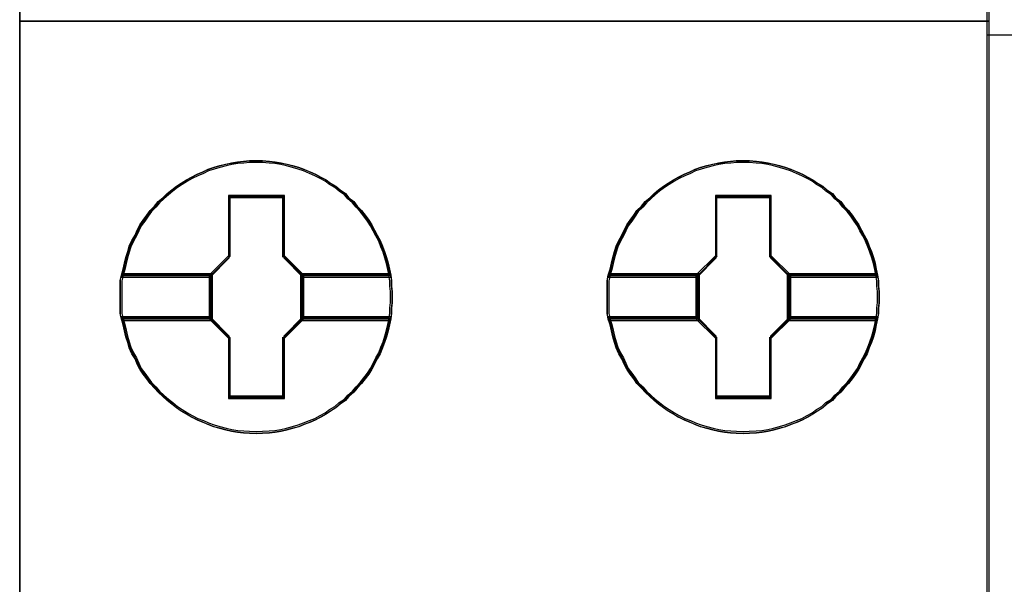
# Model space of a CAD drawing. Header units: millimetres. Extents: x 18084 to 47233, y 38174 to 56392.
# Tile 18 of 251: x 22812 to 22830, y 43741 to 43751. Entities that reach past the tile are written whole.
import ezdxf

# ---------------------------------------------------------------- set-up
doc = ezdxf.new("R2010")
doc.units = ezdxf.units.MM
doc.header["$LTSCALE"] = 100
doc.layers.add('45', color=7, linetype='Continuous')
doc.styles.get("Standard").update_dxf_attribs({"font": 'arial.ttf'})

# ---------------------------------------------------------------- blocks, each defined once
blk = doc.blocks.new('zw$B6D6')
at = {"layer": '45', "color": 7}
for points in [[(0, 8.8013), (1.8014, 8.8013), (1.8014, 8.8013), (1.8014, 0.5007), (1.8014, 0.5007), (0, 0.5007), (0, 0.5007), (0, 8.8013), (0, 8.8013)], [(0.0008, 8.8008), (1.8009, 8.8008), (1.8009, 0.5013), (0.0008, 0.5013), (0.0008, 8.8008)], [(0, 2.402), (1.8014, 2.402), (0, 2.402)], [(0.6925, 1.8899), (0.6925, 1.8792), (0.6913, 1.8692), (0.6913, 1.8591), (0.6896, 1.849), (0.6872, 1.8378), (0.6848, 1.8271), (0.6819, 1.8159), (0.6783, 1.8052), (0.6742, 1.7952), (0.67, 1.7845), (0.6647, 1.775), (0.6594, 1.765), (0.6546, 1.7555), (0.6487, 1.7466), (0.6422, 1.7377), (0.6351, 1.7289), (0.6274, 1.7206), (0.6209, 1.7129), (0.612, 1.7052), (0.6055, 1.6975), (0.5955, 1.691), (0.5878, 1.6839), (0.5777, 1.6779), (0.5694, 1.672), (0.56, 1.6667), (0.5499, 1.6614), (0.5399, 1.6572), (0.5286, 1.6531), (0.5186, 1.6489), (0.5079, 1.646), (0.4967, 1.643), (0.486, 1.6406), (0.4748, 1.6389), (0.4641, 1.6377), (0.4511, 1.6371), (0.4405, 1.6365), (0.4269, 1.6371), (0.4162, 1.6377), (0.405, 1.6389), (0.3937, 1.6406), (0.3831, 1.643), (0.3712, 1.646), (0.3606, 1.6489), (0.3499, 1.6531), (0.3405, 1.6572), (0.3298, 1.6614), (0.3192, 1.6667), (0.3103, 1.672), (0.3002, 1.6779), (0.2914, 1.6839), (0.2825, 1.691), (0.2742, 1.6975), (0.2659, 1.7052), (0.2576, 1.7129), (0.2505, 1.7206), (0.2423, 1.7289), (0.2363, 1.7377), (0.2298, 1.7466), (0.2233, 1.7555), (0.2186, 1.765), (0.2145, 1.775), (0.2085, 1.7845), (0.2038, 1.7952), (0.2008, 1.8052), (0.1973, 1.8159), (0.1949, 1.8271), (0.1926, 1.8378), (0.189, 1.849), (0.1866, 1.8591), (0.1866, 1.8692), (0.1866, 1.8792), (0.1866, 1.8899), (0.1866, 1.9), (0.1866, 1.91), (0.1866, 1.9201), (0.189, 1.9302), (0.1926, 1.9414), (0.1949, 1.9527), (0.1973, 1.9633), (0.2008, 1.974), (0.2038, 1.984), (0.2085, 1.9947), (0.2145, 2.0048), (0.2186, 2.0142), (0.2233, 2.0237), (0.2298, 2.0326), (0.2363, 2.0415), (0.2423, 2.0503), (0.2505, 2.0586), (0.2576, 2.0669), (0.2659, 2.074), (0.2742, 2.0817), (0.2825, 2.0888), (0.2914, 2.0953), (0.3002, 2.1013), (0.3103, 2.1072), (0.3192, 2.1125), (0.3298, 2.1178), (0.3405, 2.122), (0.3499, 2.1267), (0.3606, 2.1303), (0.3712, 2.1332), (0.3831, 2.1362), (0.3937, 2.1386), (0.405, 2.1403), (0.4162, 2.1415), (0.4269, 2.1427), (0.4405, 2.1427), (0.4511, 2.1427), (0.4641, 2.1415), (0.4748, 2.1403), (0.486, 2.1386), (0.4967, 2.1362), (0.5079, 2.1332), (0.5186, 2.1303), (0.5286, 2.1267), (0.5399, 2.122), (0.5499, 2.1178), (0.56, 2.1125), (0.5694, 2.1072), (0.5777, 2.1013), (0.5878, 2.0953), (0.5955, 2.0888), (0.6055, 2.0817), (0.612, 2.074), (0.6209, 2.0669), (0.6274, 2.0586), (0.6351, 2.0503), (0.6422, 2.0415), (0.6487, 2.0326), (0.6546, 2.0237), (0.6594, 2.0142), (0.6647, 2.0048), (0.67, 1.9947), (0.6742, 1.984), (0.6783, 1.974), (0.6819, 1.9633), (0.6848, 1.9527), (0.6872, 1.9414), (0.6896, 1.9302), (0.6913, 1.9201), (0.6913, 1.91), (0.6925, 1.9), (0.6925, 1.8899)], [(0.4405, 2.1427), (0.4269, 2.1427), (0.4162, 2.1415), (0.405, 2.1403), (0.3938, 2.1385), (0.3831, 2.1361), (0.3713, 2.1331), (0.3606, 2.1301), (0.35, 2.1264), (0.3405, 2.1216), (0.3299, 2.1174), (0.3192, 2.112), (0.3104, 2.1066), (0.3003, 2.1005), (0.2914, 2.0945), (0.2826, 2.0879), (0.2743, 2.0807), (0.266, 2.0728), (0.2577, 2.0656), (0.2506, 2.0572), (0.2423, 2.0487), (0.2364, 2.0397), (0.2299, 2.0307), (0.2234, 2.0216), (0.2187, 2.012), (0.2145, 2.0024), (0.2086, 1.9921), (0.2039, 1.9813), (0.2009, 1.971), (0.1974, 1.9602), (0.195, 1.9494), (0.1927, 1.9379), (0.1891, 1.9265), (0.3541, 1.9265), (0.3896, 1.9626), (0.3896, 2.0758), (0.4908, 2.0758), (0.4908, 1.9626), (0.5262, 1.9265), (0.6895, 1.9265), (0.6871, 1.9379), (0.6848, 1.9494), (0.6818, 1.9602), (0.6783, 1.971), (0.6741, 1.9813), (0.67, 1.9921), (0.6646, 2.0024), (0.6593, 2.012), (0.6546, 2.0216), (0.6487, 2.0307), (0.6422, 2.0397), (0.6351, 2.0487), (0.6274, 2.0572), (0.6209, 2.0656), (0.612, 2.0728), (0.6055, 2.0807), (0.5954, 2.0879), (0.5878, 2.0945), (0.5777, 2.1005), (0.5694, 2.1066), (0.56, 2.112), (0.5499, 2.1174), (0.5399, 2.1216), (0.5286, 2.1264), (0.5186, 2.1301), (0.5079, 2.1331), (0.4967, 2.1361), (0.486, 2.1385), (0.4748, 2.1403), (0.4641, 2.1415), (0.4511, 2.1427), (0.4405, 2.1427)], [(0.1891, 1.9265), (0.3541, 1.9265), (0.3896, 1.9626), (0.3896, 2.0758), (0.4908, 2.0758), (0.4908, 1.9626), (0.5262, 1.9265), (0.6895, 1.9265), (0.6871, 1.9379), (0.6848, 1.9494), (0.6818, 1.9602), (0.6783, 1.971), (0.6741, 1.9813), (0.67, 1.9921), (0.6646, 2.0024), (0.6593, 2.012), (0.6546, 2.0216), (0.6487, 2.0307), (0.6422, 2.0397), (0.6351, 2.0487), (0.6274, 2.0572), (0.6209, 2.0656), (0.612, 2.0728), (0.6055, 2.0807), (0.5954, 2.0879), (0.5878, 2.0945), (0.5777, 2.1005), (0.5694, 2.1066), (0.56, 2.112), (0.5499, 2.1174), (0.5399, 2.1216), (0.5286, 2.1264), (0.5186, 2.1301), (0.5079, 2.1331), (0.4967, 2.1361), (0.486, 2.1385), (0.4748, 2.1403), (0.4641, 2.1415), (0.4511, 2.1427), (0.4405, 2.1427), (0.4269, 2.1427), (0.4162, 2.1415), (0.405, 2.1403), (0.3938, 2.1385), (0.3831, 2.1361), (0.3713, 2.1331), (0.3606, 2.1301), (0.35, 2.1264), (0.3405, 2.1216), (0.3299, 2.1174), (0.3192, 2.112), (0.3104, 2.1066), (0.3003, 2.1005), (0.2914, 2.0945), (0.2826, 2.0879), (0.2743, 2.0807), (0.266, 2.0728), (0.2577, 2.0656), (0.2506, 2.0572), (0.2423, 2.0487), (0.2364, 2.0397), (0.2299, 2.0307), (0.2234, 2.0216), (0.2187, 2.012), (0.2145, 2.0024), (0.2086, 1.9921), (0.2039, 1.9813), (0.2009, 1.971), (0.1974, 1.9602), (0.195, 1.9494), (0.1927, 1.9379), (0.1891, 1.9265)], [(1.5975, 1.8899), (1.5975, 1.8792), (1.5963, 1.8692), (1.5963, 1.8591), (1.5945, 1.849), (1.5921, 1.8378), (1.5898, 1.8271), (1.5868, 1.8159), (1.5833, 1.8052), (1.5791, 1.7952), (1.575, 1.7845), (1.5697, 1.775), (1.5643, 1.765), (1.5596, 1.7555), (1.5537, 1.7466), (1.5472, 1.7377), (1.5401, 1.7289), (1.5324, 1.7206), (1.5259, 1.7129), (1.517, 1.7052), (1.5105, 1.6975), (1.5004, 1.691), (1.4927, 1.6839), (1.4827, 1.6779), (1.4744, 1.672), (1.4649, 1.6667), (1.4549, 1.6614), (1.4448, 1.6572), (1.4336, 1.6531), (1.4235, 1.6489), (1.4129, 1.646), (1.4016, 1.643), (1.391, 1.6406), (1.3797, 1.6389), (1.3691, 1.6377), (1.3561, 1.6371), (1.3454, 1.6365), (1.3318, 1.6371), (1.3212, 1.6377), (1.3099, 1.6389), (1.2987, 1.6406), (1.288, 1.643), (1.2762, 1.646), (1.2655, 1.6489), (1.2549, 1.6531), (1.2454, 1.6572), (1.2348, 1.6614), (1.2241, 1.6667), (1.2153, 1.672), (1.2052, 1.6779), (1.1963, 1.6839), (1.1874, 1.691), (1.1792, 1.6975), (1.1709, 1.7052), (1.1626, 1.7129), (1.1555, 1.7206), (1.1472, 1.7289), (1.1413, 1.7377), (1.1348, 1.7466), (1.1283, 1.7555), (1.1235, 1.765), (1.1194, 1.775), (1.1135, 1.7845), (1.1088, 1.7952), (1.1058, 1.8052), (1.1023, 1.8159), (1.0999, 1.8271), (1.0975, 1.8378), (1.094, 1.849), (1.0916, 1.8591), (1.0916, 1.8692), (1.0916, 1.8792), (1.0916, 1.8899), (1.0916, 1.9), (1.0916, 1.91), (1.0916, 1.9201), (1.094, 1.9302), (1.0975, 1.9414), (1.0999, 1.9527), (1.1023, 1.9633), (1.1058, 1.974), (1.1088, 1.984), (1.1135, 1.9947), (1.1194, 2.0048), (1.1235, 2.0142), (1.1283, 2.0237), (1.1348, 2.0326), (1.1413, 2.0415), (1.1472, 2.0503), (1.1555, 2.0586), (1.1626, 2.0669), (1.1709, 2.074), (1.1792, 2.0817), (1.1874, 2.0888), (1.1963, 2.0953), (1.2052, 2.1013), (1.2153, 2.1072), (1.2241, 2.1125), (1.2348, 2.1178), (1.2454, 2.122), (1.2549, 2.1267), (1.2655, 2.1303), (1.2762, 2.1332), (1.288, 2.1362), (1.2987, 2.1386), (1.3099, 2.1403), (1.3212, 2.1415), (1.3318, 2.1427), (1.3454, 2.1427), (1.3561, 2.1427), (1.3691, 2.1415), (1.3797, 2.1403), (1.391, 2.1386), (1.4016, 2.1362), (1.4129, 2.1332), (1.4235, 2.1303), (1.4336, 2.1267), (1.4448, 2.122), (1.4549, 2.1178), (1.4649, 2.1125), (1.4744, 2.1072), (1.4827, 2.1013), (1.4927, 2.0953), (1.5004, 2.0888), (1.5105, 2.0817), (1.517, 2.074), (1.5259, 2.0669), (1.5324, 2.0586), (1.5401, 2.0503), (1.5472, 2.0415), (1.5537, 2.0326), (1.5596, 2.0237), (1.5643, 2.0142), (1.5697, 2.0048), (1.575, 1.9947), (1.5791, 1.984), (1.5833, 1.974), (1.5868, 1.9633), (1.5898, 1.9527), (1.5921, 1.9414), (1.5945, 1.9302), (1.5963, 1.9201), (1.5963, 1.91), (1.5975, 1.9), (1.5975, 1.8899)], [(1.3454, 2.1427), (1.3318, 2.1427), (1.3212, 2.1415), (1.31, 2.1403), (1.2987, 2.1385), (1.2881, 2.1361), (1.2762, 2.1331), (1.2656, 2.1301), (1.2549, 2.1264), (1.2455, 2.1216), (1.2348, 2.1174), (1.2242, 2.112), (1.2153, 2.1066), (1.2053, 2.1005), (1.1964, 2.0945), (1.1875, 2.0879), (1.1792, 2.0807), (1.171, 2.0728), (1.1627, 2.0656), (1.1556, 2.0572), (1.1473, 2.0487), (1.1414, 2.0397), (1.1349, 2.0307), (1.1284, 2.0216), (1.1236, 2.012), (1.1195, 2.0024), (1.1136, 1.9921), (1.1089, 1.9813), (1.1059, 1.971), (1.1024, 1.9602), (1.1, 1.9494), (1.0976, 1.9379), (1.0941, 1.9265), (1.2591, 1.9265), (1.2946, 1.9626), (1.2946, 2.0758), (1.3957, 2.0758), (1.3957, 1.9626), (1.4312, 1.9265), (1.5944, 1.9265), (1.5921, 1.9379), (1.5897, 1.9494), (1.5868, 1.9602), (1.5832, 1.971), (1.5791, 1.9813), (1.5749, 1.9921), (1.5696, 2.0024), (1.5643, 2.012), (1.5595, 2.0216), (1.5536, 2.0307), (1.5471, 2.0397), (1.54, 2.0487), (1.5323, 2.0572), (1.5258, 2.0656), (1.517, 2.0728), (1.5105, 2.0807), (1.5004, 2.0879), (1.4927, 2.0945), (1.4827, 2.1005), (1.4744, 2.1066), (1.4649, 2.112), (1.4549, 2.1174), (1.4448, 2.1216), (1.4336, 2.1264), (1.4235, 2.1301), (1.4129, 2.1331), (1.4016, 2.1361), (1.391, 2.1385), (1.3797, 2.1403), (1.3691, 2.1415), (1.3561, 2.1427), (1.3454, 2.1427)], [(1.0941, 1.9265), (1.2591, 1.9265), (1.2946, 1.9626), (1.2946, 2.0758), (1.3957, 2.0758), (1.3957, 1.9626), (1.4312, 1.9265), (1.5944, 1.9265), (1.5921, 1.9379), (1.5897, 1.9494), (1.5868, 1.9602), (1.5832, 1.971), (1.5791, 1.9813), (1.5749, 1.9921), (1.5696, 2.0024), (1.5643, 2.012), (1.5595, 2.0216), (1.5536, 2.0307), (1.5471, 2.0397), (1.54, 2.0487), (1.5323, 2.0572), (1.5258, 2.0656), (1.517, 2.0728), (1.5105, 2.0807), (1.5004, 2.0879), (1.4927, 2.0945), (1.4827, 2.1005), (1.4744, 2.1066), (1.4649, 2.112), (1.4549, 2.1174), (1.4448, 2.1216), (1.4336, 2.1264), (1.4235, 2.1301), (1.4129, 2.1331), (1.4016, 2.1361), (1.391, 2.1385), (1.3797, 2.1403), (1.3691, 2.1415), (1.3561, 2.1427), (1.3454, 2.1427), (1.3318, 2.1427), (1.3212, 2.1415), (1.31, 2.1403), (1.2987, 2.1385), (1.2881, 2.1361), (1.2762, 2.1331), (1.2656, 2.1301), (1.2549, 2.1264), (1.2455, 2.1216), (1.2348, 2.1174), (1.2242, 2.112), (1.2153, 2.1066), (1.2053, 2.1005), (1.1964, 2.0945), (1.1875, 2.0879), (1.1792, 2.0807), (1.171, 2.0728), (1.1627, 2.0656), (1.1556, 2.0572), (1.1473, 2.0487), (1.1414, 2.0397), (1.1349, 2.0307), (1.1284, 2.0216), (1.1236, 2.012), (1.1195, 2.0024), (1.1136, 1.9921), (1.1089, 1.9813), (1.1059, 1.971), (1.1024, 1.9602), (1.1, 1.9494), (1.0976, 1.9379), (1.0941, 1.9265)], [(0.4405, 2.1397), (0.427, 2.1397), (0.4165, 2.1385), (0.4054, 2.1374), (0.3943, 2.1356), (0.3838, 2.1333), (0.3721, 2.1303), (0.3616, 2.1274), (0.3511, 2.1239), (0.3417, 2.1192), (0.3312, 2.1151), (0.3207, 2.1098), (0.3119, 2.1046), (0.302, 2.0987), (0.2932, 2.0929), (0.2845, 2.0864), (0.2763, 2.0794), (0.2681, 2.0718), (0.2599, 2.0647), (0.2529, 2.0565), (0.2447, 2.0483), (0.2389, 2.0396), (0.2325, 2.0308), (0.226, 2.022), (0.2214, 2.0126), (0.2173, 2.0033), (0.2114, 1.9933), (0.2067, 1.9828), (0.2038, 1.9728), (0.2003, 1.9623), (0.198, 1.9517), (0.1956, 1.9406), (0.1921, 1.9295), (0.3552, 1.9295), (0.3902, 1.9646), (0.3902, 2.0747), (0.4901, 2.0747), (0.4901, 1.9646), (0.5252, 1.9295), (0.6865, 1.9295), (0.6841, 1.9406), (0.6818, 1.9517), (0.6789, 1.9623), (0.6754, 1.9728), (0.6713, 1.9828), (0.6672, 1.9933), (0.6619, 2.0033), (0.6567, 2.0126), (0.652, 2.022), (0.6462, 2.0308), (0.6397, 2.0396), (0.6327, 2.0483), (0.6251, 2.0565), (0.6187, 2.0647), (0.6099, 2.0718), (0.6035, 2.0794), (0.5936, 2.0864), (0.586, 2.0929), (0.576, 2.0987), (0.5679, 2.1046), (0.5585, 2.1098), (0.5486, 2.1151), (0.5386, 2.1192), (0.5275, 2.1239), (0.5176, 2.1274), (0.5071, 2.1303), (0.496, 2.1333), (0.4855, 2.1356), (0.4744, 2.1374), (0.4638, 2.1385), (0.451, 2.1397), (0.4405, 2.1397)], [(0.1921, 1.9295), (0.3552, 1.9295), (0.3902, 1.9646), (0.3902, 2.0747), (0.4901, 2.0747), (0.4901, 1.9646), (0.5252, 1.9295), (0.6865, 1.9295), (0.6841, 1.9406), (0.6818, 1.9517), (0.6789, 1.9623), (0.6754, 1.9728), (0.6713, 1.9828), (0.6672, 1.9933), (0.6619, 2.0033), (0.6567, 2.0126), (0.652, 2.022), (0.6462, 2.0308), (0.6397, 2.0396), (0.6327, 2.0483), (0.6251, 2.0565), (0.6187, 2.0647), (0.6099, 2.0718), (0.6035, 2.0794), (0.5936, 2.0864), (0.586, 2.0929), (0.576, 2.0987), (0.5679, 2.1046), (0.5585, 2.1098), (0.5486, 2.1151), (0.5386, 2.1192), (0.5275, 2.1239), (0.5176, 2.1274), (0.5071, 2.1303), (0.496, 2.1333), (0.4855, 2.1356), (0.4744, 2.1374), (0.4638, 2.1385), (0.451, 2.1397), (0.4405, 2.1397), (0.427, 2.1397), (0.4165, 2.1385), (0.4054, 2.1374), (0.3943, 2.1356), (0.3838, 2.1333), (0.3721, 2.1303), (0.3616, 2.1274), (0.3511, 2.1239), (0.3417, 2.1192), (0.3312, 2.1151), (0.3207, 2.1098), (0.3119, 2.1046), (0.302, 2.0987), (0.2932, 2.0929), (0.2845, 2.0864), (0.2763, 2.0794), (0.2681, 2.0718), (0.2599, 2.0647), (0.2529, 2.0565), (0.2447, 2.0483), (0.2389, 2.0396), (0.2325, 2.0308), (0.226, 2.022), (0.2214, 2.0126), (0.2173, 2.0033), (0.2114, 1.9933), (0.2067, 1.9828), (0.2038, 1.9728), (0.2003, 1.9623), (0.198, 1.9517), (0.1956, 1.9406), (0.1921, 1.9295)], [(1.3454, 2.1397), (1.332, 2.1397), (1.3215, 2.1385), (1.3104, 2.1374), (1.2993, 2.1356), (1.2887, 2.1333), (1.2771, 2.1303), (1.2665, 2.1274), (1.256, 2.1239), (1.2467, 2.1192), (1.2362, 2.1151), (1.2256, 2.1098), (1.2169, 2.1046), (1.2069, 2.0987), (1.1982, 2.0929), (1.1894, 2.0864), (1.1812, 2.0794), (1.1731, 2.0718), (1.1649, 2.0647), (1.1579, 2.0565), (1.1497, 2.0483), (1.1438, 2.0396), (1.1374, 2.0308), (1.131, 2.022), (1.1263, 2.0126), (1.1222, 2.0033), (1.1164, 1.9933), (1.1117, 1.9828), (1.1088, 1.9728), (1.1053, 1.9623), (1.1029, 1.9517), (1.1006, 1.9406), (1.0971, 1.9295), (1.2601, 1.9295), (1.2952, 1.9646), (1.2952, 2.0747), (1.3951, 2.0747), (1.3951, 1.9646), (1.4302, 1.9295), (1.5914, 1.9295), (1.5891, 1.9406), (1.5868, 1.9517), (1.5838, 1.9623), (1.5803, 1.9728), (1.5762, 1.9828), (1.5721, 1.9933), (1.5669, 2.0033), (1.5616, 2.0126), (1.557, 2.022), (1.5511, 2.0308), (1.5447, 2.0396), (1.5377, 2.0483), (1.5301, 2.0565), (1.5236, 2.0647), (1.5149, 2.0718), (1.5085, 2.0794), (1.4985, 2.0864), (1.4909, 2.0929), (1.481, 2.0987), (1.4728, 2.1046), (1.4635, 2.1098), (1.4535, 2.1151), (1.4436, 2.1192), (1.4325, 2.1239), (1.4226, 2.1274), (1.412, 2.1303), (1.4009, 2.1333), (1.3904, 2.1356), (1.3793, 2.1374), (1.3688, 2.1385), (1.3559, 2.1397), (1.3454, 2.1397)], [(1.0971, 1.9295), (1.2601, 1.9295), (1.2952, 1.9646), (1.2952, 2.0747), (1.3951, 2.0747), (1.3951, 1.9646), (1.4302, 1.9295), (1.5914, 1.9295), (1.5891, 1.9406), (1.5868, 1.9517), (1.5838, 1.9623), (1.5803, 1.9728), (1.5762, 1.9828), (1.5721, 1.9933), (1.5669, 2.0033), (1.5616, 2.0126), (1.557, 2.022), (1.5511, 2.0308), (1.5447, 2.0396), (1.5377, 2.0483), (1.5301, 2.0565), (1.5236, 2.0647), (1.5149, 2.0718), (1.5085, 2.0794), (1.4985, 2.0864), (1.4909, 2.0929), (1.481, 2.0987), (1.4728, 2.1046), (1.4635, 2.1098), (1.4535, 2.1151), (1.4436, 2.1192), (1.4325, 2.1239), (1.4226, 2.1274), (1.412, 2.1303), (1.4009, 2.1333), (1.3904, 2.1356), (1.3793, 2.1374), (1.3688, 2.1385), (1.3559, 2.1397), (1.3454, 2.1397), (1.332, 2.1397), (1.3215, 2.1385), (1.3104, 2.1374), (1.2993, 2.1356), (1.2887, 2.1333), (1.2771, 2.1303), (1.2665, 2.1274), (1.256, 2.1239), (1.2467, 2.1192), (1.2362, 2.1151), (1.2256, 2.1098), (1.2169, 2.1046), (1.2069, 2.0987), (1.1982, 2.0929), (1.1894, 2.0864), (1.1812, 2.0794), (1.1731, 2.0718), (1.1649, 2.0647), (1.1579, 2.0565), (1.1497, 2.0483), (1.1438, 2.0396), (1.1374, 2.0308), (1.131, 2.022), (1.1263, 2.0126), (1.1222, 2.0033), (1.1164, 1.9933), (1.1117, 1.9828), (1.1088, 1.9728), (1.1053, 1.9623), (1.1029, 1.9517), (1.1006, 1.9406), (1.0971, 1.9295)], [(0.492, 2.078), (0.3883, 2.078), (0.3883, 1.9662), (0.3519, 1.9305), (0.3519, 1.849), (0.3883, 1.8133), (0.3883, 1.7015), (0.492, 1.7015), (0.492, 1.8133), (0.5284, 1.849), (0.5284, 1.9305), (0.492, 1.9662), (0.492, 2.078)], [(0.4903, 2.0747), (0.3903, 2.0747), (0.3903, 1.9648), (0.3552, 1.9297), (0.3552, 1.8495), (0.3903, 1.8144), (0.3903, 1.7045), (0.4903, 1.7045), (0.4903, 1.8144), (0.5254, 1.8495), (0.5254, 1.9297), (0.4903, 1.9648), (0.4903, 2.0747)], [(0.3892, 2.0756), (0.491, 2.0756), (0.3892, 2.0756)], [(0.3892, 1.9637), (0.3892, 2.0756), (0.3892, 1.9637)], [(0.4891, 1.9637), (0.4891, 2.0756), (0.4891, 1.9637)], [(1.3969, 2.078), (1.2932, 2.078), (1.2932, 1.9662), (1.2568, 1.9305), (1.2568, 1.849), (1.2932, 1.8133), (1.2932, 1.7015), (1.3969, 1.7015), (1.3969, 1.8133), (1.4333, 1.849), (1.4333, 1.9305), (1.3969, 1.9662), (1.3969, 2.078)], [(1.3952, 2.0747), (1.2952, 2.0747), (1.2952, 1.9648), (1.2601, 1.9297), (1.2601, 1.8495), (1.2952, 1.8144), (1.2952, 1.7045), (1.3952, 1.7045), (1.3952, 1.8144), (1.4303, 1.8495), (1.4303, 1.9297), (1.3952, 1.9648), (1.3952, 2.0747)], [(1.2942, 2.0756), (1.396, 2.0756), (1.2942, 2.0756)], [(1.2942, 1.9637), (1.2942, 2.0756), (1.2942, 1.9637)], [(1.3941, 1.9637), (1.3941, 2.0756), (1.3941, 1.9637)], [(0.3544, 1.9287), (0.3911, 1.9657), (0.3544, 1.9287)], [(0.5262, 1.9287), (0.4891, 1.9657), (0.5262, 1.9287)], [(1.2593, 1.9287), (1.2961, 1.9657), (1.2593, 1.9287)], [(1.4311, 1.9287), (1.3941, 1.9657), (1.4311, 1.9287)], [(0.3585, 1.933), (0.1891, 1.933), (0.1866, 1.9223), (0.1866, 1.9115), (0.1866, 1.9007), (0.1866, 1.8899), (0.1866, 1.8785), (0.1866, 1.8677), (0.1866, 1.8569), (0.1891, 1.8462), (0.3585, 1.8462), (0.3585, 1.933)], [(0.3585, 1.8462), (0.3585, 1.933), (0.1891, 1.933), (0.1866, 1.9223), (0.1866, 1.9115), (0.1866, 1.9007), (0.1866, 1.8899), (0.1866, 1.8785), (0.1866, 1.8677), (0.1866, 1.8569), (0.1891, 1.8462), (0.3585, 1.8462)], [(0.3554, 1.9298), (0.1923, 1.9298), (0.1899, 1.9198), (0.1899, 1.9098), (0.1899, 1.8999), (0.1899, 1.8899), (0.1899, 1.8793), (0.1899, 1.8694), (0.1899, 1.8594), (0.1923, 1.8495), (0.3554, 1.8495), (0.3554, 1.9298)], [(0.3554, 1.8495), (0.3554, 1.9298), (0.1923, 1.9298), (0.1899, 1.9198), (0.1899, 1.9098), (0.1899, 1.8999), (0.1899, 1.8899), (0.1899, 1.8793), (0.1899, 1.8694), (0.1899, 1.8594), (0.1923, 1.8495), (0.3554, 1.8495)], [(0.1913, 1.9306), (0.3563, 1.9306), (0.1913, 1.9306)], [(0.3544, 1.9306), (0.3544, 1.8486), (0.3544, 1.9306)], [(0.6895, 1.933), (0.5218, 1.933), (0.5218, 1.8462), (0.6895, 1.8462), (0.6913, 1.8569), (0.6913, 1.8677), (0.6925, 1.8785), (0.6925, 1.8899), (0.6925, 1.9007), (0.6913, 1.9115), (0.6913, 1.9223), (0.6895, 1.933)], [(0.5218, 1.933), (0.5218, 1.8462), (0.6895, 1.8462), (0.6913, 1.8569), (0.6913, 1.8677), (0.6925, 1.8785), (0.6925, 1.8899), (0.6925, 1.9007), (0.6913, 1.9115), (0.6913, 1.9223), (0.6895, 1.933), (0.5218, 1.933)], [(0.5243, 1.9306), (0.6873, 1.9306), (0.5243, 1.9306)], [(0.5243, 1.9306), (0.5243, 1.8486), (0.5243, 1.9306)], [(0.6863, 1.9298), (0.5251, 1.9298), (0.5251, 1.8495), (0.6863, 1.8495), (0.688, 1.8594), (0.688, 1.8694), (0.6892, 1.8793), (0.6892, 1.8899), (0.6892, 1.8999), (0.688, 1.9098), (0.688, 1.9198), (0.6863, 1.9298)], [(0.5251, 1.9298), (0.5251, 1.8495), (0.6863, 1.8495), (0.688, 1.8594), (0.688, 1.8694), (0.6892, 1.8793), (0.6892, 1.8899), (0.6892, 1.8999), (0.688, 1.9098), (0.688, 1.9198), (0.6863, 1.9298), (0.5251, 1.9298)], [(1.2634, 1.933), (1.094, 1.933), (1.0916, 1.9223), (1.0916, 1.9115), (1.0916, 1.9007), (1.0916, 1.8899), (1.0916, 1.8785), (1.0916, 1.8677), (1.0916, 1.8569), (1.094, 1.8462), (1.2634, 1.8462), (1.2634, 1.933)], [(1.2634, 1.8462), (1.2634, 1.933), (1.094, 1.933), (1.0916, 1.9223), (1.0916, 1.9115), (1.0916, 1.9007), (1.0916, 1.8899), (1.0916, 1.8785), (1.0916, 1.8677), (1.0916, 1.8569), (1.094, 1.8462), (1.2634, 1.8462)], [(1.2604, 1.9298), (1.0972, 1.9298), (1.0949, 1.9198), (1.0949, 1.9098), (1.0949, 1.8999), (1.0949, 1.8899), (1.0949, 1.8793), (1.0949, 1.8694), (1.0949, 1.8594), (1.0972, 1.8495), (1.2604, 1.8495), (1.2604, 1.9298)], [(1.2604, 1.8495), (1.2604, 1.9298), (1.0972, 1.9298), (1.0949, 1.9198), (1.0949, 1.9098), (1.0949, 1.8999), (1.0949, 1.8899), (1.0949, 1.8793), (1.0949, 1.8694), (1.0949, 1.8594), (1.0972, 1.8495), (1.2604, 1.8495)], [(1.0963, 1.9306), (1.2612, 1.9306), (1.0963, 1.9306)], [(1.2593, 1.9306), (1.2593, 1.8486), (1.2593, 1.9306)], [(1.5944, 1.933), (1.4267, 1.933), (1.4267, 1.8462), (1.5944, 1.8462), (1.5962, 1.8569), (1.5962, 1.8677), (1.5975, 1.8785), (1.5975, 1.8899), (1.5975, 1.9007), (1.5962, 1.9115), (1.5962, 1.9223), (1.5944, 1.933)], [(1.4267, 1.933), (1.4267, 1.8462), (1.5944, 1.8462), (1.5962, 1.8569), (1.5962, 1.8677), (1.5975, 1.8785), (1.5975, 1.8899), (1.5975, 1.9007), (1.5962, 1.9115), (1.5962, 1.9223), (1.5944, 1.933), (1.4267, 1.933)], [(1.4292, 1.9306), (1.5922, 1.9306), (1.4292, 1.9306)], [(1.4292, 1.9306), (1.4292, 1.8486), (1.4292, 1.9306)], [(1.5912, 1.9298), (1.43, 1.9298), (1.43, 1.8495), (1.5912, 1.8495), (1.593, 1.8594), (1.593, 1.8694), (1.5942, 1.8793), (1.5942, 1.8899), (1.5942, 1.8999), (1.593, 1.9098), (1.593, 1.9198), (1.5912, 1.9298)], [(1.43, 1.9298), (1.43, 1.8495), (1.5912, 1.8495), (1.593, 1.8594), (1.593, 1.8694), (1.5942, 1.8793), (1.5942, 1.8899), (1.5942, 1.8999), (1.593, 1.9098), (1.593, 1.9198), (1.5912, 1.9298), (1.43, 1.9298)], [(0.6895, 1.853), (0.5262, 1.853), (0.4908, 1.8168), (0.4908, 1.7034), (0.3896, 1.7034), (0.3896, 1.8168), (0.3541, 1.853), (0.1891, 1.853), (0.1927, 1.8416), (0.195, 1.8307), (0.1974, 1.8192), (0.2009, 1.8084), (0.2039, 1.7981), (0.2086, 1.7873), (0.2145, 1.7776), (0.2187, 1.7674), (0.2234, 1.7577), (0.2299, 1.7487), (0.2364, 1.7396), (0.2423, 1.7306), (0.2506, 1.7221), (0.2577, 1.7143), (0.266, 1.7065), (0.2743, 1.6986), (0.2826, 1.692), (0.2914, 1.6847), (0.3003, 1.6787), (0.3104, 1.6727), (0.3192, 1.6673), (0.3299, 1.6618), (0.3405, 1.6576), (0.35, 1.6534), (0.3606, 1.6492), (0.3713, 1.6461), (0.3831, 1.6431), (0.3938, 1.6407), (0.405, 1.6389), (0.4162, 1.6377), (0.4269, 1.6371), (0.4405, 1.6365), (0.4511, 1.6371), (0.4641, 1.6377), (0.4748, 1.6389), (0.486, 1.6407), (0.4967, 1.6431), (0.5079, 1.6461), (0.5186, 1.6492), (0.5286, 1.6534), (0.5399, 1.6576), (0.5499, 1.6618), (0.56, 1.6673), (0.5694, 1.6727), (0.5777, 1.6787), (0.5878, 1.6847), (0.5954, 1.692), (0.6055, 1.6986), (0.612, 1.7065), (0.6209, 1.7143), (0.6274, 1.7221), (0.6351, 1.7306), (0.6422, 1.7396), (0.6487, 1.7487), (0.6546, 1.7577), (0.6593, 1.7674), (0.6646, 1.7776), (0.67, 1.7873), (0.6741, 1.7981), (0.6783, 1.8084), (0.6818, 1.8192), (0.6848, 1.8307), (0.6871, 1.8416), (0.6895, 1.853)], [(0.3896, 1.7034), (0.3896, 1.8168), (0.3541, 1.853), (0.1891, 1.853), (0.1927, 1.8416), (0.195, 1.8307), (0.1974, 1.8192), (0.2009, 1.8084), (0.2039, 1.7981), (0.2086, 1.7873), (0.2145, 1.7776), (0.2187, 1.7674), (0.2234, 1.7577), (0.2299, 1.7487), (0.2364, 1.7396), (0.2423, 1.7306), (0.2506, 1.7221), (0.2577, 1.7143), (0.266, 1.7065), (0.2743, 1.6986), (0.2826, 1.692), (0.2914, 1.6847), (0.3003, 1.6787), (0.3104, 1.6727), (0.3192, 1.6673), (0.3299, 1.6618), (0.3405, 1.6576), (0.35, 1.6534), (0.3606, 1.6492), (0.3713, 1.6461), (0.3831, 1.6431), (0.3938, 1.6407), (0.405, 1.6389), (0.4162, 1.6377), (0.4269, 1.6371), (0.4405, 1.6365), (0.4511, 1.6371), (0.4641, 1.6377), (0.4748, 1.6389), (0.486, 1.6407), (0.4967, 1.6431), (0.5079, 1.6461), (0.5186, 1.6492), (0.5286, 1.6534), (0.5399, 1.6576), (0.5499, 1.6618), (0.56, 1.6673), (0.5694, 1.6727), (0.5777, 1.6787), (0.5878, 1.6847), (0.5954, 1.692), (0.6055, 1.6986), (0.612, 1.7065), (0.6209, 1.7143), (0.6274, 1.7221), (0.6351, 1.7306), (0.6422, 1.7396), (0.6487, 1.7487), (0.6546, 1.7577), (0.6593, 1.7674), (0.6646, 1.7776), (0.67, 1.7873), (0.6741, 1.7981), (0.6783, 1.8084), (0.6818, 1.8192), (0.6848, 1.8307), (0.6871, 1.8416), (0.6895, 1.853), (0.5262, 1.853), (0.4908, 1.8168), (0.4908, 1.7034), (0.3896, 1.7034)], [(0.1913, 1.8505), (0.3563, 1.8505), (0.1913, 1.8505)], [(0.6865, 1.8497), (0.5252, 1.8497), (0.4901, 1.8146), (0.4901, 1.7047), (0.3902, 1.7047), (0.3902, 1.8146), (0.3552, 1.8497), (0.1921, 1.8497), (0.1956, 1.8386), (0.198, 1.8281), (0.2003, 1.817), (0.2038, 1.8064), (0.2067, 1.7965), (0.2114, 1.786), (0.2173, 1.7766), (0.2214, 1.7667), (0.226, 1.7573), (0.2325, 1.7486), (0.2389, 1.7398), (0.2447, 1.731), (0.2529, 1.7228), (0.2599, 1.7152), (0.2681, 1.7076), (0.2763, 1.7), (0.2845, 1.6936), (0.2932, 1.6866), (0.302, 1.6807), (0.3119, 1.6749), (0.3207, 1.6696), (0.3312, 1.6643), (0.3417, 1.6603), (0.3511, 1.6562), (0.3616, 1.6521), (0.3721, 1.6491), (0.3838, 1.6462), (0.3943, 1.6439), (0.4054, 1.6421), (0.4165, 1.641), (0.427, 1.6404), (0.4405, 1.6398), (0.451, 1.6404), (0.4638, 1.641), (0.4744, 1.6421), (0.4855, 1.6439), (0.496, 1.6462), (0.5071, 1.6491), (0.5176, 1.6521), (0.5275, 1.6562), (0.5386, 1.6603), (0.5486, 1.6643), (0.5585, 1.6696), (0.5679, 1.6749), (0.576, 1.6807), (0.586, 1.6866), (0.5936, 1.6936), (0.6035, 1.7), (0.6099, 1.7076), (0.6187, 1.7152), (0.6251, 1.7228), (0.6327, 1.731), (0.6397, 1.7398), (0.6462, 1.7486), (0.652, 1.7573), (0.6567, 1.7667), (0.6619, 1.7766), (0.6672, 1.786), (0.6713, 1.7965), (0.6754, 1.8064), (0.6789, 1.817), (0.6818, 1.8281), (0.6841, 1.8386), (0.6865, 1.8497)], [(0.3902, 1.7047), (0.3902, 1.8146), (0.3552, 1.8497), (0.1921, 1.8497), (0.1956, 1.8386), (0.198, 1.8281), (0.2003, 1.817), (0.2038, 1.8064), (0.2067, 1.7965), (0.2114, 1.786), (0.2173, 1.7766), (0.2214, 1.7667), (0.226, 1.7573), (0.2325, 1.7486), (0.2389, 1.7398), (0.2447, 1.731), (0.2529, 1.7228), (0.2599, 1.7152), (0.2681, 1.7076), (0.2763, 1.7), (0.2845, 1.6936), (0.2932, 1.6866), (0.302, 1.6807), (0.3119, 1.6749), (0.3207, 1.6696), (0.3312, 1.6643), (0.3417, 1.6603), (0.3511, 1.6562), (0.3616, 1.6521), (0.3721, 1.6491), (0.3838, 1.6462), (0.3943, 1.6439), (0.4054, 1.6421), (0.4165, 1.641), (0.427, 1.6404), (0.4405, 1.6398), (0.451, 1.6404), (0.4638, 1.641), (0.4744, 1.6421), (0.4855, 1.6439), (0.496, 1.6462), (0.5071, 1.6491), (0.5176, 1.6521), (0.5275, 1.6562), (0.5386, 1.6603), (0.5486, 1.6643), (0.5585, 1.6696), (0.5679, 1.6749), (0.576, 1.6807), (0.586, 1.6866), (0.5936, 1.6936), (0.6035, 1.7), (0.6099, 1.7076), (0.6187, 1.7152), (0.6251, 1.7228), (0.6327, 1.731), (0.6397, 1.7398), (0.6462, 1.7486), (0.652, 1.7573), (0.6567, 1.7667), (0.6619, 1.7766), (0.6672, 1.786), (0.6713, 1.7965), (0.6754, 1.8064), (0.6789, 1.817), (0.6818, 1.8281), (0.6841, 1.8386), (0.6865, 1.8497), (0.5252, 1.8497), (0.4901, 1.8146), (0.4901, 1.7047), (0.3902, 1.7047)], [(0.3544, 1.8505), (0.3911, 1.8135), (0.3544, 1.8505)], [(0.5262, 1.8505), (0.4891, 1.8135), (0.5262, 1.8505)], [(0.5243, 1.8505), (0.6873, 1.8505), (0.5243, 1.8505)], [(1.5944, 1.853), (1.4312, 1.853), (1.3957, 1.8168), (1.3957, 1.7034), (1.2946, 1.7034), (1.2946, 1.8168), (1.2591, 1.853), (1.0941, 1.853), (1.0976, 1.8416), (1.1, 1.8307), (1.1024, 1.8192), (1.1059, 1.8084), (1.1089, 1.7981), (1.1136, 1.7873), (1.1195, 1.7776), (1.1236, 1.7674), (1.1284, 1.7577), (1.1349, 1.7487), (1.1414, 1.7396), (1.1473, 1.7306), (1.1556, 1.7221), (1.1627, 1.7143), (1.171, 1.7065), (1.1792, 1.6986), (1.1875, 1.692), (1.1964, 1.6847), (1.2053, 1.6787), (1.2153, 1.6727), (1.2242, 1.6673), (1.2348, 1.6618), (1.2455, 1.6576), (1.2549, 1.6534), (1.2656, 1.6492), (1.2762, 1.6461), (1.2881, 1.6431), (1.2987, 1.6407), (1.31, 1.6389), (1.3212, 1.6377), (1.3318, 1.6371), (1.3454, 1.6365), (1.3561, 1.6371), (1.3691, 1.6377), (1.3797, 1.6389), (1.391, 1.6407), (1.4016, 1.6431), (1.4129, 1.6461), (1.4235, 1.6492), (1.4336, 1.6534), (1.4448, 1.6576), (1.4549, 1.6618), (1.4649, 1.6673), (1.4744, 1.6727), (1.4827, 1.6787), (1.4927, 1.6847), (1.5004, 1.692), (1.5105, 1.6986), (1.517, 1.7065), (1.5258, 1.7143), (1.5323, 1.7221), (1.54, 1.7306), (1.5471, 1.7396), (1.5536, 1.7487), (1.5595, 1.7577), (1.5643, 1.7674), (1.5696, 1.7776), (1.5749, 1.7873), (1.5791, 1.7981), (1.5832, 1.8084), (1.5868, 1.8192), (1.5897, 1.8307), (1.5921, 1.8416), (1.5944, 1.853)], [(1.2946, 1.7034), (1.2946, 1.8168), (1.2591, 1.853), (1.0941, 1.853), (1.0976, 1.8416), (1.1, 1.8307), (1.1024, 1.8192), (1.1059, 1.8084), (1.1089, 1.7981), (1.1136, 1.7873), (1.1195, 1.7776), (1.1236, 1.7674), (1.1284, 1.7577), (1.1349, 1.7487), (1.1414, 1.7396), (1.1473, 1.7306), (1.1556, 1.7221), (1.1627, 1.7143), (1.171, 1.7065), (1.1792, 1.6986), (1.1875, 1.692), (1.1964, 1.6847), (1.2053, 1.6787), (1.2153, 1.6727), (1.2242, 1.6673), (1.2348, 1.6618), (1.2455, 1.6576), (1.2549, 1.6534), (1.2656, 1.6492), (1.2762, 1.6461), (1.2881, 1.6431), (1.2987, 1.6407), (1.31, 1.6389), (1.3212, 1.6377), (1.3318, 1.6371), (1.3454, 1.6365), (1.3561, 1.6371), (1.3691, 1.6377), (1.3797, 1.6389), (1.391, 1.6407), (1.4016, 1.6431), (1.4129, 1.6461), (1.4235, 1.6492), (1.4336, 1.6534), (1.4448, 1.6576), (1.4549, 1.6618), (1.4649, 1.6673), (1.4744, 1.6727), (1.4827, 1.6787), (1.4927, 1.6847), (1.5004, 1.692), (1.5105, 1.6986), (1.517, 1.7065), (1.5258, 1.7143), (1.5323, 1.7221), (1.54, 1.7306), (1.5471, 1.7396), (1.5536, 1.7487), (1.5595, 1.7577), (1.5643, 1.7674), (1.5696, 1.7776), (1.5749, 1.7873), (1.5791, 1.7981), (1.5832, 1.8084), (1.5868, 1.8192), (1.5897, 1.8307), (1.5921, 1.8416), (1.5944, 1.853), (1.4312, 1.853), (1.3957, 1.8168), (1.3957, 1.7034), (1.2946, 1.7034)], [(1.0963, 1.8505), (1.2612, 1.8505), (1.0963, 1.8505)], [(1.5914, 1.8497), (1.4302, 1.8497), (1.3951, 1.8146), (1.3951, 1.7047), (1.2952, 1.7047), (1.2952, 1.8146), (1.2601, 1.8497), (1.0971, 1.8497), (1.1006, 1.8386), (1.1029, 1.8281), (1.1053, 1.817), (1.1088, 1.8064), (1.1117, 1.7965), (1.1164, 1.786), (1.1222, 1.7766), (1.1263, 1.7667), (1.131, 1.7573), (1.1374, 1.7486), (1.1438, 1.7398), (1.1497, 1.731), (1.1579, 1.7228), (1.1649, 1.7152), (1.1731, 1.7076), (1.1812, 1.7), (1.1894, 1.6936), (1.1982, 1.6866), (1.2069, 1.6807), (1.2169, 1.6749), (1.2256, 1.6696), (1.2362, 1.6643), (1.2467, 1.6603), (1.256, 1.6562), (1.2665, 1.6521), (1.2771, 1.6491), (1.2887, 1.6462), (1.2993, 1.6439), (1.3104, 1.6421), (1.3215, 1.641), (1.332, 1.6404), (1.3454, 1.6398), (1.3559, 1.6404), (1.3688, 1.641), (1.3793, 1.6421), (1.3904, 1.6439), (1.4009, 1.6462), (1.412, 1.6491), (1.4226, 1.6521), (1.4325, 1.6562), (1.4436, 1.6603), (1.4535, 1.6643), (1.4635, 1.6696), (1.4728, 1.6749), (1.481, 1.6807), (1.4909, 1.6866), (1.4985, 1.6936), (1.5085, 1.7), (1.5149, 1.7076), (1.5236, 1.7152), (1.5301, 1.7228), (1.5377, 1.731), (1.5447, 1.7398), (1.5511, 1.7486), (1.557, 1.7573), (1.5616, 1.7667), (1.5669, 1.7766), (1.5721, 1.786), (1.5762, 1.7965), (1.5803, 1.8064), (1.5838, 1.817), (1.5868, 1.8281), (1.5891, 1.8386), (1.5914, 1.8497)], [(1.2952, 1.7047), (1.2952, 1.8146), (1.2601, 1.8497), (1.0971, 1.8497), (1.1006, 1.8386), (1.1029, 1.8281), (1.1053, 1.817), (1.1088, 1.8064), (1.1117, 1.7965), (1.1164, 1.786), (1.1222, 1.7766), (1.1263, 1.7667), (1.131, 1.7573), (1.1374, 1.7486), (1.1438, 1.7398), (1.1497, 1.731), (1.1579, 1.7228), (1.1649, 1.7152), (1.1731, 1.7076), (1.1812, 1.7), (1.1894, 1.6936), (1.1982, 1.6866), (1.2069, 1.6807), (1.2169, 1.6749), (1.2256, 1.6696), (1.2362, 1.6643), (1.2467, 1.6603), (1.256, 1.6562), (1.2665, 1.6521), (1.2771, 1.6491), (1.2887, 1.6462), (1.2993, 1.6439), (1.3104, 1.6421), (1.3215, 1.641), (1.332, 1.6404), (1.3454, 1.6398), (1.3559, 1.6404), (1.3688, 1.641), (1.3793, 1.6421), (1.3904, 1.6439), (1.4009, 1.6462), (1.412, 1.6491), (1.4226, 1.6521), (1.4325, 1.6562), (1.4436, 1.6603), (1.4535, 1.6643), (1.4635, 1.6696), (1.4728, 1.6749), (1.481, 1.6807), (1.4909, 1.6866), (1.4985, 1.6936), (1.5085, 1.7), (1.5149, 1.7076), (1.5236, 1.7152), (1.5301, 1.7228), (1.5377, 1.731), (1.5447, 1.7398), (1.5511, 1.7486), (1.557, 1.7573), (1.5616, 1.7667), (1.5669, 1.7766), (1.5721, 1.786), (1.5762, 1.7965), (1.5803, 1.8064), (1.5838, 1.817), (1.5868, 1.8281), (1.5891, 1.8386), (1.5914, 1.8497), (1.4302, 1.8497), (1.3951, 1.8146), (1.3951, 1.7047), (1.2952, 1.7047)], [(1.2593, 1.8505), (1.2961, 1.8135), (1.2593, 1.8505)], [(1.4311, 1.8505), (1.3941, 1.8135), (1.4311, 1.8505)], [(1.4292, 1.8505), (1.5922, 1.8505), (1.4292, 1.8505)], [(0.3892, 1.7036), (0.3892, 1.8155), (0.3892, 1.7036)], [(0.4891, 1.7036), (0.4891, 1.8155), (0.4891, 1.7036)], [(1.2942, 1.7036), (1.2942, 1.8155), (1.2942, 1.7036)], [(1.3941, 1.7036), (1.3941, 1.8155), (1.3941, 1.7036)], [(0.3892, 1.7056), (0.491, 1.7056), (0.3892, 1.7056)], [(1.2942, 1.7056), (1.396, 1.7056), (1.2942, 1.7056)]]:
    blk.add_lwpolyline(points, close=True, dxfattribs=at)
blk = doc.blocks.new('F921901024_568145158')
blk.add_line((0, -1.75), (0, 6.25))
at = {"linetype": 'Continuous'}
blk.add_line((0, 0), (3.6, 0), dxfattribs=at)
at = {"flags": 1}
for tag, p in [('BD', (4.0365, 3.5101)), ('NK', (4.0365, 2.5516)), ('typ', (4.0365, 1.7909)), ('po', (4.0365, 0.8324))]:
    blk.add_attdef(tag, p, '', height=0.5, dxfattribs=at)

msp = doc.modelspace()

# ---------------------------------------------------------------- block references
at = {"xscale": 10, "yscale": 10, "zscale": 10}
for name, p in [('zw$B6D6', (22811.963, 43726.993)), ('F921901024_568145158', (22829.947, 43750.76))]:
    msp.add_blockref(name, p, dxfattribs=at)

doc.saveas('drawing.dxf')
